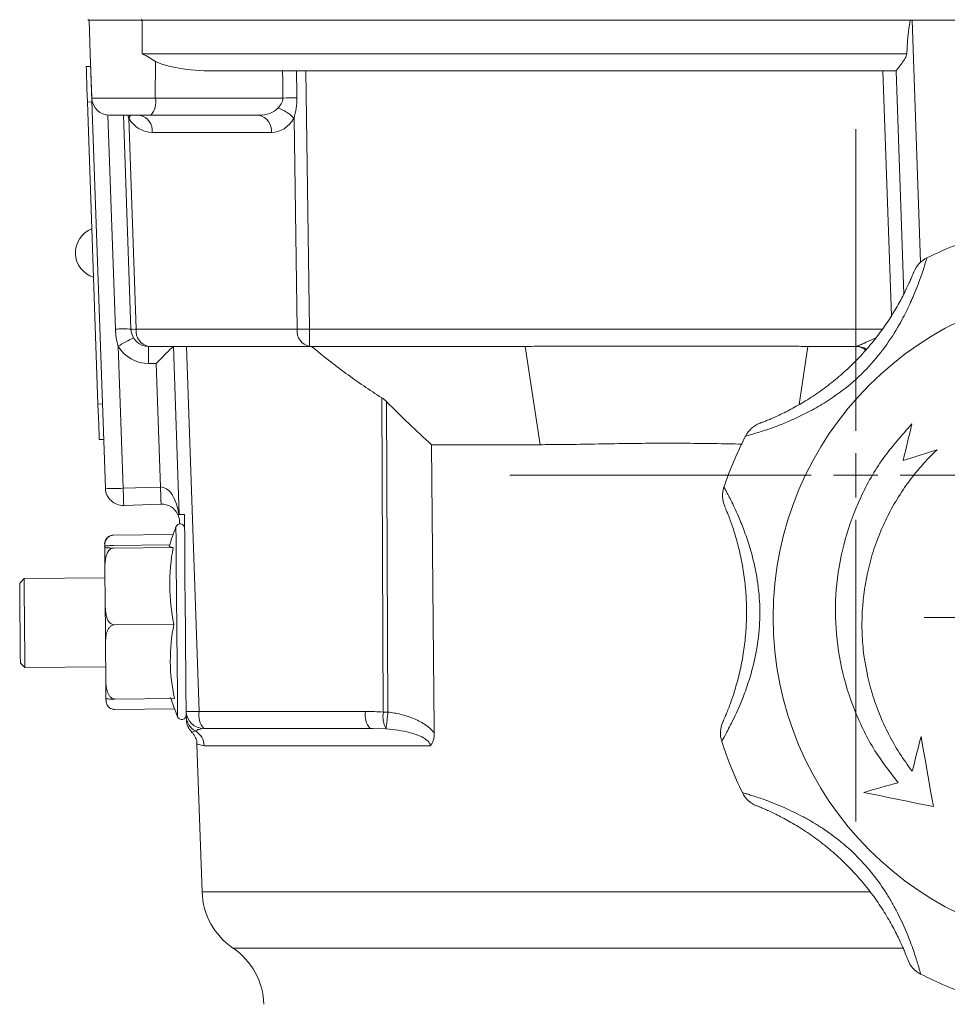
# Model space of a CAD drawing. Header units: millimetres. Extents: x 165 to 832, y 42 to 879.
# Tile 18 of 24: x 632 to 737, y 664 to 774. Entities that reach past the tile are written whole.
import ezdxf

# ---------------------------------------------------------------- set-up
doc = ezdxf.new("R2010")
doc.units = ezdxf.units.MM

# ---------------------------------------------------------------- blocks, each defined once
blk = doc.blocks.new('SW_CENTERMARKSYMBOL_6')
at = {"color": 0, "linetype": 'Continuous', "lineweight": 0}
for p, q in [((0, 5), (0, 20)), ((0, 0), (0, 2.5)), ((-5, 0), (-20, 0)), ((0, 0), (-2.5, 0)), ((0, 0), (2.5, 0)), ((0, 0), (0, -2.5)), ((5, 0), (20, 0)), ((0, -5), (0, -20))]:
    blk.add_line(p, q, dxfattribs=at)
blk = doc.blocks.new('SW_CENTERMARKSYMBOL_7')
at = {"color": 0, "linetype": 'Continuous', "lineweight": 0}
for p, q in [((0, 5), (0, 38.94)), ((0, 0), (0, 2.5)), ((-5, 0), (-38.94, 0)), ((0, 0), (-2.5, 0)), ((0, 0), (2.5, 0)), ((0, 0), (0, -2.5)), ((5, 0), (38.94, 0)), ((0, -5), (0, -38.94))]:
    blk.add_line(p, q, dxfattribs=at)

msp = doc.modelspace()

# ---------------------------------------------------------------- linework, layer by layer
at = {"color": 7, "linetype": 'Continuous', "lineweight": 15}
for p, q in [((639.94, 774.53), (639.94, 774.43)), ((642.12, 774.43), (639.94, 774.43)), ((640.17, 770.66), (640.03, 774.43)), ((642.12, 774.43), (646.02, 774.43)), ((645.94, 774.53), (645.94, 774.43)), ((646.02, 770.66), (646.02, 774.43)), ((646.02, 774.43), (732.46, 774.43)), ((732.46, 774.43), (732.67, 774.43)), ((775.38, 774.43), (732.67, 774.43)), ((640.17, 770.66), (640.34, 765.66)), ((641.87, 721.77), (640.17, 770.66)), ((646.02, 770.66), (732.06, 770.66)), ((640.22, 769.23), (639.72, 769.22)), ((647.49, 765.66), (647.53, 769.8)), ((730.86, 768.73), (653.99, 768.73)), ((664.44, 768.73), (664.86, 739.66)), ((731.74, 743.66), (730.86, 768.74)), ((647.49, 765.66), (661.85, 765.66)), ((640.36, 765.24), (639.86, 765.22)), ((639.86, 765.22), (641.04, 731.24)), ((646.98, 763.73), (642.34, 763.73)), ((644.75, 739.66), (643.91, 763.73)), ((644.5, 763.41), (645.33, 739.66)), ((659.14, 763.73), (646.98, 763.73)), ((663.45, 739.66), (663.1, 763.41)), ((660.55, 761.8), (647.14, 761.8)), ((645.33, 739.66), (663.45, 739.66)), ((664.86, 739.66), (664.86, 737.73)), ((643.32, 737.74), (643.87, 721.77)), ((664.86, 737.73), (646.75, 737.73)), ((650.18, 718.82), (649.52, 737.73)), ((651, 737.73), (652.44, 696.66)), ((689.11, 737.73), (664.86, 737.73)), ((690.8, 726.67), (689.11, 737.73)), ((720.93, 737.73), (719.94, 731.2)), ((726.41, 737.73), (720.93, 737.73)), ((647.59, 735.8), (646.75, 735.8)), ((648.07, 721.91), (647.59, 735.8)), ((641.54, 731.26), (641.04, 731.24)), ((673.15, 696.59), (672.99, 731.95)), ((673.51, 731.52), (673.67, 696.59)), ((641.68, 727.26), (641.18, 727.24)), ((690.8, 726.67), (678.59, 726.67)), ((643.87, 721.77), (648.07, 721.91)), ((648.14, 719.98), (643.94, 719.84)), ((650.22, 717.76), (650.21, 718.06)), ((642.78, 716.5), (649.49, 716.56)), ((641.79, 715.25), (641.8, 715.12)), ((642.79, 715.33), (649.11, 715.39)), ((642.8, 715.05), (649.5, 715.11)), ((641.82, 712.78), (641.85, 708.67)), ((632.72, 711.61), (632.23, 711.1)), ((641.83, 711.69), (632.72, 711.61)), ((642.87, 706.41), (649.58, 706.47)), ((641.89, 704.22), (641.93, 700.24)), ((632.31, 702.1), (632.81, 701.61)), ((632.81, 701.61), (641.91, 701.69)), ((641.94, 698.12), (641.94, 698.06)), ((642.94, 698.06), (649.65, 698.12)), ((642.95, 696.89), (649.66, 696.95)), ((650.97, 696.14), (650.97, 696.3)), ((652.44, 696.66), (671.16, 696.66)), ((671.68, 694.73), (652.96, 694.73)), ((672, 694.73), (671.68, 694.73)), ((651.62, 694.35), (651.6, 694.35)), ((652.18, 692.95), (652.76, 676.36)), ((678.43, 692.8), (652.99, 692.8))]:
    msp.add_line(p, q, dxfattribs=at)
at = {"color": 8, "linetype": 'Continuous', "lineweight": 15}
for p, q in [((732.67, 774.43), (733.62, 747.21)), ((730.33, 741.17), (729.36, 768.73)), ((640.34, 765.66), (647.49, 765.66)), ((643, 739.67), (642.16, 763.74)), ((664.86, 739.66), (729.29, 739.66)), ((673.45, 694.7), (672, 694.73)), ((652.76, 676.36), (727.95, 676.36)), ((656.23, 670.04), (731.71, 670.04))]:
    msp.add_line(p, q, dxfattribs=at)
at = {"color": 7, "linetype": 'Continuous', "lineweight": 15, "flags": 128}
for points in [[(639.72, 769.22), (639.72, 769.14), (639.73, 768.91), (639.74, 768.54), (639.76, 768.05), (639.78, 767.44), (639.8, 766.75), (639.83, 766), (639.86, 765.22)], [(641.04, 731.24), (641.07, 730.46), (641.1, 729.71), (641.12, 729.02), (641.14, 728.41), (641.16, 727.92), (641.17, 727.55), (641.18, 727.32), (641.18, 727.24)], [(731.66, 724.9), (731.78, 725.42), (731.9, 725.93), (732.02, 726.45), (732.15, 726.96), (732.27, 727.47), (732.39, 727.98), (732.51, 728.5), (732.63, 729.01)], [(678.89, 694.24), (678.88, 694.73), (678.59, 726.67)], [(735.47, 726.11), (735, 725.96), (734.52, 725.81), (734.04, 725.66), (733.56, 725.51), (733.09, 725.35), (732.61, 725.2), (732.14, 725.05), (731.66, 724.9)], [(643.87, 721.77), (643.89, 721.39), (643.9, 721.02), (643.91, 720.69), (643.92, 720.4), (643.93, 720.16), (643.94, 719.98), (643.94, 719.87), (643.94, 719.84)], [(648.07, 721.91), (648.09, 721.53), (648.1, 721.17), (648.11, 720.84), (648.12, 720.55), (648.13, 720.31), (648.14, 720.13), (648.14, 720.02), (648.14, 719.98)], [(650.18, 718.82), (650.22, 718.82), (650.33, 718.82), (650.52, 718.82), (650.76, 718.83)], [(650.76, 718.83), (650.8, 715.14), (650.82, 711.75), (650.85, 708.67), (650.88, 705.92), (650.9, 703.5), (650.91, 701.43), (650.93, 699.73), (650.94, 698.39), (650.95, 697.43), (650.95, 696.86), (650.96, 696.66)], [(641.82, 712.78), (641.81, 713.17), (641.81, 713.54), (641.81, 713.88), (641.8, 714.19), (641.8, 714.47), (641.8, 714.72), (641.8, 714.93), (641.8, 715.12)], [(649.5, 715.11), (649.31, 715.14), (649.18, 715.18), (649.09, 715.21), (649.07, 715.25), (649.07, 715.25)], [(632.72, 711.61), (632.73, 711.48), (632.73, 711.01), (632.74, 710.2), (632.75, 709.13), (632.76, 707.87), (632.77, 706.52), (632.78, 705.18), (632.79, 703.94), (632.8, 702.9), (632.81, 702.13), (632.81, 701.69), (632.81, 701.61)], [(632.31, 702.1), (632.31, 702.1), (632.31, 702.3), (632.3, 702.85), (632.29, 703.7), (632.28, 704.79), (632.27, 706.03), (632.26, 707.31), (632.25, 708.53), (632.24, 709.6), (632.23, 710.42), (632.23, 710.94), (632.23, 711.1)], [(641.89, 704.22), (641.89, 704.76), (641.88, 705.31), (641.88, 705.87), (641.87, 706.43), (641.87, 707), (641.86, 707.56), (641.86, 708.12), (641.85, 708.67)], [(641.94, 698.12), (641.94, 698.27), (641.94, 698.46), (641.94, 698.68), (641.94, 698.93), (641.93, 699.21), (641.93, 699.53), (641.93, 699.87), (641.93, 700.24)], [(641.95, 697.87), (641.95, 697.87), (641.95, 697.9), (641.94, 697.96), (641.94, 698.06)], [(650.96, 696.66), (650.96, 696.49), (650.96, 696.37), (650.96, 696.29), (650.96, 696.26)], [(733.67, 693.84), (733.54, 693.35), (733.42, 692.86), (733.3, 692.37), (733.17, 691.89), (733.05, 691.4), (732.93, 690.91), (732.8, 690.43), (732.68, 689.94)], [(735.06, 685.96), (734.89, 686.94), (734.71, 687.92), (734.54, 688.9), (734.37, 689.89), (734.19, 690.87), (734.02, 691.86), (733.84, 692.85), (733.67, 693.84)], [(731.09, 688.65), (730.6, 688.52), (730.12, 688.38), (729.63, 688.24), (729.15, 688.1), (728.66, 687.97), (728.18, 687.83), (727.7, 687.7), (727.22, 687.56)], [(727.22, 687.56), (728.19, 687.36), (729.16, 687.16), (730.14, 686.96), (731.12, 686.76), (732.1, 686.56), (733.08, 686.36), (734.07, 686.16), (735.06, 685.96)]]:
    msp.add_lwpolyline(points, dxfattribs=at)
at = {"color": 8, "linetype": 'Continuous', "lineweight": 15, "flags": 128}
for points in [[(644.73, 763.73), (644.64, 763.59), (644.5, 763.41)], [(649.81, 717.44), (649.81, 717.4), (649.81, 717.04), (649.82, 716.33), (649.83, 715.3), (649.84, 713.97), (649.85, 712.4), (649.87, 710.64), (649.89, 708.74), (649.9, 706.78), (649.92, 704.82), (649.94, 702.92), (649.95, 701.15), (649.97, 699.58), (649.98, 698.25), (649.99, 697.2), (649.99, 696.49), (650, 696.12), (650, 696.07)]]:
    msp.add_lwpolyline(points, dxfattribs=at)
at = {"color": 7, "linetype": 'Continuous', "lineweight": 15}
msp.add_circle((754.02, 707.23), 37, dxfattribs=at)
for centre, radius, start, end in [((642.34, 765.73), 2, 182, 270), ((645.26, 765.23), 2.28, 318.9758, 11.0172), ((662.78, 717.89), 47.79, 89.226, 91.1163), ((660.22, 760.79), 3.89, 42.2829, 74.3279), ((645.39, 762.01), 1.76, 353.453, 78.973), ((658.8, 762.01), 1.76, 353.4531, 78.9731), ((641.38, 748.26), 2.88, 110.8253, 253.1747), ((754.02, 707.23), 45, 108.0351, 115.9649), ((735.64, 745), 3, 115.9649, 158.3649), ((643.82, 727.71), 11.99, 85.548, 93.9174), ((645.04, 745.64), 5.99, 267.1975, 272.8025), ((646.75, 739.73), 2, 182, 270), ((647.08, 739.46), 1.76, 173.4537, 258.9716), ((665.2, 739.46), 1.76, 173.454, 258.9713), ((664.15, 782.6), 42.94, 269.057, 270.943), ((652.01, 724.24), 16.06, 115.7287, 122.7511), ((646.75, 739.8), 4, 211.018, 270), ((1037.43, 736.28), 390.69, 179.7861, 180.0692), ((726.41, 735.75), 1.99, 56.9644, 89.8962), ((716.59, 726.28), 3, 110.6351, 153.0351), ((754.02, 707.23), 45, 153.0351, 160.9649), ((642.87, 736.12), 14.39, 266.0127, 273.989), ((643.87, 721.84), 2, 182, 272), ((714.32, 720.93), 3, 160.9649, 203.3649), ((648.21, 717.99), 2, 24.6463, 92), ((649.95, 743.34), 24.52, 270.4433, 270.5332), ((676.93, 706.99), 29.06, 158.9314, 163.4868), ((650.28, 717.26), 0.5, 0.5, 158.9314), ((642.79, 715.51), 1, 130.3132, 180.5), ((670.68, 710.98), 21.57, 168.9545, 192.0455), ((669.4, 702.47), 20.22, 168.5726, 192.4274), ((642.95, 697.88), 1, 180.5, 197.3663), ((676.93, 706.99), 29.06, 197.5132, 202.0686), ((642.95, 697.88), 1, 217.9148, 230.822), ((650.46, 696.26), 0.5, 202.0686, 0.5), ((651.7, 709.03), 12.39, 266.5729, 273.4271), ((652.96, 696.73), 2, 182, 270), ((652.96, 696.21), 1.99, 182.0528, 241.0369), ((652.99, 695.77), 2, 182.003, 226.1993), ((654.67, 696.23), 2.28, 168.9821, 221.0249), ((673.39, 696.23), 2.28, 168.9826, 221.0244), ((676.03, 696.07), 2.92, 169.7872, 208.08), ((673.41, 752.2), 55.61, 269.7335, 270.2665), ((504.54, 715.24), 170.16, 353.0657, 353.7077), ((714.09, 694.23), 3, 155.6351, 198.0351), ((650.99, 692.74), 2, 1.8079, 59.7425), ((754.02, 707.23), 45, 198.0351, 205.9649), ((716.26, 688.85), 3, 205.9649, 248.3649), ((660.75, 676.64), 8, 182, 235.6082), ((651.72, 663.44), 8, 2, 55.6082), ((734.98, 669.8), 3, 200.6351, 243.0351), ((754.02, 707.23), 45, 243.0351, 250.9649)]:
    msp.add_arc(centre, radius, start, end, dxfattribs=at)
at = {"color": 8, "linetype": 'Continuous', "lineweight": 15}
msp.add_arc((726.41, 735.75), 1.99, 56.8613, 89.9885, dxfattribs=at)
at = {"color": 7, "linetype": 'Continuous', "lineweight": 15}
for centre, major_axis, ratio, start_param, end_param in [((734.66, 717.46), (-2, 57.27), 0.034899, 0.101178, 0.378037), ((654.26, 770.73), (7.47, 0.08), 0.267572, 3.586827, 4.673464), ((671.97, 212.22), (-10.7, 811.13), 0.004764, 0.814627, 0.819816), ((672.49, 212.16), (-11.22, 811.19), 0.002382, 0.814608, 0.819789), ((658.98, 765.73), (2.75, -0.24), 0.72281, 4.831416, 5.759702), ((647.09, 765.8), (-0.13, 4), 0.81623, 2.187773, 3.116059), ((660.39, 765.8), (-0.46, 3.98), 0.81283, 3.047738, 3.976024), ((647.59, 735.73), (1.93, 2), 0.018064, 0.017443, 1.553354), ((726.13, 739.73), (-0.29, 2), 0.17182, 3.116774, 3.13584), ((648.21, 717.99), (-0.14, 3.93), 0.50888, 4.908818, 6.283185)]:
    msp.add_ellipse(centre, major_axis=major_axis, ratio=ratio, start_param=start_param, end_param=end_param, dxfattribs=at)
for points, knots in [([(647.53, 769.8), (647.03, 770.08), (646.53, 770.37), (646.03, 770.66), (646.02, 770.66)], [0, 0, 0, 0, 0.99126, 1, 1, 1, 1]), ([(730.86, 768.74), (730.88, 768.77), (730.91, 768.82), (731.13, 769.11), (731.48, 769.55), (731.84, 770.04), (732.03, 770.44), (732.05, 770.61), (732.06, 770.66)], [0, 0, 0, 0, 0.1719525, 0.3430252, 0.5857289, 0.8346327, 0.949459, 1, 1, 1, 1]), ([(661.27, 764.54), (661.42, 764.69), (661.56, 764.85), (661.72, 765.13), (661.77, 765.23), (661.83, 765.44), (661.85, 765.55), (661.85, 765.66)], [0, 0, 0, 0, 0.5, 0.5, 0.75, 0.75, 1, 1, 1, 1]), ([(663.42, 765.67), (663.43, 765.28), (663.4, 764.9), (663.29, 764.14), (663.2, 763.77), (663.1, 763.41)], [0, 0, 0, 0, 0.5, 0.5, 1, 1, 1, 1]), ([(734.32, 747.69), (734.3, 747.6), (734.24, 747.41), (733.8, 745.98), (733.14, 744.17), (732.32, 742.27), (731.3, 740.24), (729.84, 737.9), (727.85, 735.43), (725.46, 733.18), (723.09, 731.51), (720.92, 730.29), (718.69, 729.23), (716.39, 728.37), (714.57, 727.82), (713.96, 727.65), (713.92, 727.64), (713.92, 727.64)], [0, 0, 0, 0, 0.07471, 0.147656, 0.219564, 0.270922, 0.323814, 0.397478, 0.474063, 0.551015, 0.630949, 0.683293, 0.736876, 0.826072, 0.902519, 0.981571, 1, 1, 1, 1]), ([(715.53, 729.09), (715.53, 729.09), (715.56, 729.1), (715.65, 729.13), (715.72, 729.16), (715.91, 729.23), (716.03, 729.28), (716.3, 729.39), (716.46, 729.45), (716.81, 729.6), (717.01, 729.69), (717.43, 729.87), (717.65, 729.98), (718.36, 730.32), (718.88, 730.58), (719.97, 731.18), (720.53, 731.51), (721.38, 732.05), (721.66, 732.24), (722.23, 732.63), (722.51, 732.83), (723.35, 733.45), (723.9, 733.88), (724.96, 734.79), (725.48, 735.27), (726.49, 736.26), (726.98, 736.77), (727.91, 737.83), (728.35, 738.36), (729.19, 739.46), (729.59, 740.02), (730.33, 741.14), (730.67, 741.7), (731.13, 742.5), (731.28, 742.76), (731.55, 743.27), (731.68, 743.52), (731.92, 743.99), (732.02, 744.22), (732.22, 744.63), (732.31, 744.83), (732.46, 745.18), (732.53, 745.34), (732.65, 745.61), (732.7, 745.73), (732.81, 746.01), (732.85, 746.1), (732.85, 746.1)], [0, 0, 0, 0, 0.03125, 0.03125, 0.0625, 0.0625, 0.09375, 0.09375, 0.125, 0.125, 0.15625, 0.15625, 0.1875, 0.1875, 0.25, 0.25, 0.3125, 0.3125, 0.34375, 0.34375, 0.375, 0.375, 0.4375, 0.4375, 0.5, 0.5, 0.5625, 0.5625, 0.625, 0.625, 0.6875, 0.6875, 0.75, 0.75, 0.78125, 0.78125, 0.8125, 0.8125, 0.84375, 0.84375, 0.875, 0.875, 0.90625, 0.90625, 0.9375, 0.9375, 1, 1, 1, 1]), ([(643.32, 737.74), (643.22, 738.06), (643.15, 738.38), (643.04, 739.02), (643.01, 739.35), (643, 739.67)], [0, 0, 0, 0, 0.5, 0.5, 1, 1, 1, 1]), ([(665.08, 737.73), (666.34, 736.68), (667.63, 735.67), (670.26, 733.73), (671.6, 732.81), (672.99, 731.95)], [0, 0, 0, 0, 0.5, 0.5, 1, 1, 1, 1]), ([(689.11, 737.73), (689.78, 737.74), (691.1, 737.74), (693.1, 737.74), (695.09, 737.74), (697.08, 737.75), (699.07, 737.75), (701.06, 737.76), (703.05, 737.76), (705.04, 737.76), (707.03, 737.76), (709.01, 737.76), (711, 737.75), (712.99, 737.75), (714.98, 737.74), (716.96, 737.74), (718.95, 737.74), (720.27, 737.74), (720.93, 737.73)], [0, 0, 0, 0, 0.062633, 0.12524, 0.187823, 0.250385, 0.312926, 0.375448, 0.437953, 0.500443, 0.562919, 0.625382, 0.687835, 0.750279, 0.812716, 0.875147, 0.937575, 1, 1, 1, 1]), ([(727.42, 737.31), (727.24, 737.44), (726.91, 737.67), (726.47, 737.72), (726.26, 737.73)], [0, 0, 0, 0, 0.527955, 1, 1, 1, 1]), ([(732.63, 729.01), (731.51, 727.75), (729.26, 725.22), (726.75, 720.79), (724.99, 716.04), (724.04, 711.04), (723.96, 705.97), (724.72, 700.94), (726.33, 696.13), (728.48, 691.99), (730.31, 689.66), (731.09, 688.65)], [0, 0, 0, 0, 0.114228, 0.228456, 0.342687, 0.456918, 0.571151, 0.685384, 0.799618, 0.913852, 1, 1, 1, 1]), ([(713.53, 726.74), (712.48, 726.76), (710.42, 726.8), (707.56, 726.83), (704.98, 726.85), (702.4, 726.83), (699.41, 726.79), (696.19, 726.73), (693.25, 726.69), (691.53, 726.68), (690.8, 726.67)], [0, 0, 0, 0, 0.1388475, 0.2724934, 0.3747614, 0.4764944, 0.6090058, 0.7670913, 0.9011955, 1, 1, 1, 1]), ([(732.68, 689.94), (731.65, 691.26), (730.77, 692.66), (729.64, 694.86), (729.29, 695.61), (728.83, 696.76), (728.68, 697.15), (728.4, 697.94), (728.27, 698.33), (727.68, 700.33), (727.35, 701.94), (727.08, 704.41), (727.03, 705.23), (727.01, 706.48), (727.02, 706.9), (727.04, 707.73), (727.07, 708.15), (727.22, 710.21), (727.5, 711.84), (728.14, 714.23), (728.39, 715.03), (728.97, 716.6), (729.29, 717.36), (730.36, 719.6), (731.2, 721.02), (732.66, 723.03), (733.19, 723.68), (734.29, 724.94), (734.87, 725.54), (735.47, 726.11)], [0, 0, 0, 0, 0.125, 0.125, 0.1875, 0.1875, 0.21875, 0.21875, 0.25, 0.25, 0.375, 0.375, 0.4375, 0.4375, 0.46875, 0.46875, 0.5, 0.5, 0.625, 0.625, 0.6875, 0.6875, 0.75, 0.75, 0.875, 0.875, 0.9375, 0.9375, 1, 1, 1, 1]), ([(711.48, 721.91), (711.53, 721.82), (711.63, 721.65), (712.33, 720.33), (713.14, 718.59), (713.9, 716.67), (714.61, 714.5), (715.24, 711.82), (715.58, 708.66), (715.48, 705.39), (714.99, 702.52), (714.32, 700.13), (713.49, 697.8), (712.47, 695.57), (711.57, 693.89), (711.26, 693.34), (711.24, 693.31), (711.23, 693.3)], [0, 0, 0, 0, 0.07471, 0.147656, 0.219564, 0.270921, 0.323814, 0.397477, 0.474063, 0.551015, 0.630949, 0.683293, 0.736876, 0.826072, 0.902519, 0.981571, 1, 1, 1, 1]), ([(711.35, 695.47), (711.35, 695.47), (711.37, 695.49), (711.41, 695.59), (711.44, 695.66), (711.52, 695.84), (711.57, 695.95), (711.69, 696.23), (711.75, 696.38), (711.9, 696.74), (711.97, 696.93), (712.14, 697.37), (712.22, 697.6), (712.49, 698.34), (712.67, 698.89), (713.01, 700.09), (713.18, 700.72), (713.39, 701.7), (713.46, 702.03), (713.58, 702.7), (713.64, 703.05), (713.8, 704.08), (713.88, 704.77), (713.99, 706.17), (714.02, 706.87), (714.03, 708.28), (714.01, 709), (713.93, 710.4), (713.86, 711.09), (713.68, 712.46), (713.56, 713.14), (713.3, 714.46), (713.14, 715.09), (712.9, 715.98), (712.82, 716.27), (712.65, 716.83), (712.57, 717.1), (712.4, 717.6), (712.32, 717.83), (712.16, 718.26), (712.09, 718.46), (711.95, 718.82), (711.88, 718.98), (711.77, 719.25), (711.72, 719.37), (711.61, 719.65), (711.57, 719.74), (711.57, 719.74)], [0, 0, 0, 0, 0.03125, 0.03125, 0.0625, 0.0625, 0.09375, 0.09375, 0.125, 0.125, 0.15625, 0.15625, 0.1875, 0.1875, 0.25, 0.25, 0.3125, 0.3125, 0.34375, 0.34375, 0.375, 0.375, 0.4375, 0.4375, 0.5, 0.5, 0.5625, 0.5625, 0.625, 0.625, 0.6875, 0.6875, 0.75, 0.75, 0.78125, 0.78125, 0.8125, 0.8125, 0.84375, 0.84375, 0.875, 0.875, 0.90625, 0.90625, 0.9375, 0.9375, 1, 1, 1, 1]), ([(650.21, 718.06), (650.2, 718.31), (650.15, 718.5), (650.08, 718.69), (650.06, 718.74), (650.04, 718.8), (650.03, 718.82), (650.03, 718.82)], [0, 0, 0, 0, 0.5, 0.5, 0.75, 0.75, 1, 1, 1, 1]), ([(642.78, 716.5), (642.74, 716.5), (642.65, 716.49), (642.48, 716.45), (642.26, 716.34), (641.99, 716.09), (641.81, 715.66), (641.8, 715.3), (641.8, 715.1)], [0, 0, 0, 0, 0.039606, 0.096665, 0.184466, 0.330025, 0.622869, 1, 1, 1, 1]), ([(642.16, 716.25), (642.19, 716.29), (642.25, 716.36), (642.43, 716.44), (642.61, 716.49), (642.74, 716.5), (642.78, 716.5)], [0, 0, 0, 0, 0.293125, 0.562842, 0.834953, 1, 1, 1, 1]), ([(642.79, 715.33), (642.73, 715.33), (642.61, 715.33), (642.42, 715.32), (642.19, 715.31), (641.88, 715.29), (641.8, 715.27), (641.8, 715.25), (641.79, 715.25)], [0, 0, 0, 0, 0.059901, 0.119575, 0.220111, 0.396381, 0.869654, 1, 1, 1, 1]), ([(641.8, 715.12), (641.8, 715.11), (641.81, 715.09), (641.96, 715.07), (642.15, 715.06), (642.44, 715.05), (642.62, 715.05), (642.75, 715.05), (642.8, 715.05)], [0, 0, 0, 0, 0.359041, 0.541112, 0.793484, 0.872283, 0.951781, 1, 1, 1, 1]), ([(642.8, 715.05), (642.74, 715.04), (642.62, 715.03), (642.42, 714.93), (642.2, 714.71), (641.89, 714.11), (641.82, 713.42), (641.82, 712.89), (641.82, 712.78)], [0, 0, 0, 0, 0.0599006, 0.1195758, 0.2201101, 0.396377, 0.8696474, 1, 1, 1, 1]), ([(641.85, 708.67), (641.86, 708.36), (641.88, 707.88), (642.03, 707.2), (642.22, 706.77), (642.51, 706.52), (642.7, 706.43), (642.82, 706.42), (642.87, 706.41)], [0, 0, 0, 0, 0.3590391, 0.5411103, 0.7934813, 0.8722822, 0.9517805, 1, 1, 1, 1]), ([(642.87, 706.41), (642.75, 706.41), (642.62, 706.37), (642.43, 706.24), (642.35, 706.16), (642.21, 705.98), (642.16, 705.88), (642.08, 705.68), (642.04, 705.58), (641.96, 705.27), (641.93, 705.06), (641.89, 704.64), (641.89, 704.43), (641.89, 704.22)], [0, 0, 0, 0, 0.125, 0.125, 0.25, 0.25, 0.375, 0.375, 0.5, 0.5, 0.75, 0.75, 1, 1, 1, 1]), ([(641.93, 700.24), (641.93, 700.03), (641.93, 699.82), (641.98, 699.4), (642.01, 699.19), (642.13, 698.78), (642.21, 698.58), (642.41, 698.31), (642.49, 698.23), (642.65, 698.13), (642.7, 698.1), (642.82, 698.07), (642.88, 698.06), (642.94, 698.06)], [0, 0, 0, 0, 0.25, 0.25, 0.5, 0.5, 0.75, 0.75, 0.875, 0.875, 0.9375, 0.9375, 1, 1, 1, 1]), ([(642.94, 698.06), (642.82, 698.06), (642.7, 698.06), (642.5, 698.06), (642.42, 698.06), (642.22, 698.07), (642.13, 698.08), (642.02, 698.09), (641.99, 698.1), (641.95, 698.11), (641.94, 698.12), (641.94, 698.12)], [0, 0, 0, 0, 0.125, 0.125, 0.25, 0.25, 0.5, 0.5, 0.75, 0.75, 1, 1, 1, 1]), ([(641.94, 698.06), (641.95, 697.95), (641.95, 697.83), (641.99, 697.61), (642.03, 697.5), (642.14, 697.27), (642.22, 697.17), (642.42, 697.02), (642.5, 696.98), (642.66, 696.93), (642.71, 696.91), (642.83, 696.9), (642.89, 696.89), (642.95, 696.89)], [0, 0, 0, 0, 0.25, 0.25, 0.5, 0.5, 0.75, 0.75, 0.875, 0.875, 0.9375, 0.9375, 1, 1, 1, 1]), ([(650.99, 695.74), (650.99, 695.76), (650.99, 695.78), (650.98, 696.07), (650.97, 696.14)], [0, 0, 0, 0, 0.735784, 1, 1, 1, 1]), ([(673.67, 696.59), (674.16, 696.54), (674.64, 696.45), (675.58, 696.22), (676.04, 696.08), (676.94, 695.71), (677.38, 695.49), (678, 695.08), (678.2, 694.93), (678.57, 694.61), (678.74, 694.43), (678.89, 694.24)], [0, 0, 0, 0, 0.25, 0.25, 0.5, 0.5, 0.75, 0.75, 0.875, 0.875, 1, 1, 1, 1]), ([(678.43, 692.8), (678.43, 692.87), (678.42, 692.93), (678.38, 693.04), (678.36, 693.1), (678.26, 693.25), (678.18, 693.33), (677.91, 693.57), (677.71, 693.69), (677.29, 693.9), (677.07, 693.98), (676.63, 694.14), (676.4, 694.21), (675.73, 694.39), (675.28, 694.48), (674.37, 694.62), (673.91, 694.67), (673.45, 694.7)], [0, 0, 0, 0, 0.03125, 0.03125, 0.0625, 0.0625, 0.125, 0.125, 0.25, 0.25, 0.375, 0.375, 0.5, 0.5, 0.75, 0.75, 1, 1, 1, 1]), ([(651.58, 694.33), (651.6, 694.31), (651.66, 694.26), (651.83, 694.07), (652.04, 693.67), (652.18, 693.29), (652.16, 693.03), (652.16, 692.96)], [0, 0, 0, 0, 0.18518, 0.464405, 0.659044, 0.903353, 1, 1, 1, 1]), ([(678.89, 694.24), (678.89, 693.98), (678.86, 693.71), (678.75, 693.34), (678.7, 693.22), (678.58, 693), (678.51, 692.9), (678.43, 692.8)], [0, 0, 0, 0, 0.5, 0.5, 0.75, 0.75, 1, 1, 1, 1]), ([(713.57, 687.53), (713.57, 687.53), (713.68, 687.5), (714.02, 687.4), (714.16, 687.36), (714.49, 687.25), (714.68, 687.19), (715.11, 687.06), (715.34, 686.98), (715.86, 686.8), (716.13, 686.7), (717, 686.37), (717.65, 686.11), (719, 685.52), (719.7, 685.18), (720.78, 684.6), (721.14, 684.4), (721.86, 683.97), (722.22, 683.75), (723.27, 683.05), (723.96, 682.55), (724.97, 681.73), (725.3, 681.45), (725.95, 680.86), (726.26, 680.56), (727.18, 679.62), (727.75, 678.97), (728.81, 677.62), (729.3, 676.92), (729.99, 675.84), (730.21, 675.47), (730.62, 674.74), (730.82, 674.38), (731.19, 673.66), (731.36, 673.3), (731.69, 672.6), (731.85, 672.24), (732.28, 671.22), (732.52, 670.58), (732.83, 669.7), (732.93, 669.43), (733.09, 668.91), (733.17, 668.68), (733.3, 668.25), (733.36, 668.06), (733.45, 667.72), (733.49, 667.58), (733.56, 667.36), (733.58, 667.27), (733.61, 667.16), (733.62, 667.13), (733.62, 667.13)], [0, 0, 0, 0, 0.0625, 0.0625, 0.09375, 0.09375, 0.125, 0.125, 0.15625, 0.15625, 0.1875, 0.1875, 0.25, 0.25, 0.3125, 0.3125, 0.34375, 0.34375, 0.375, 0.375, 0.4375, 0.4375, 0.46875, 0.46875, 0.5, 0.5, 0.5625, 0.5625, 0.625, 0.625, 0.65625, 0.65625, 0.6875, 0.6875, 0.71875, 0.71875, 0.75, 0.75, 0.8125, 0.8125, 0.84375, 0.84375, 0.875, 0.875, 0.90625, 0.90625, 0.9375, 0.9375, 0.96875, 0.96875, 1, 1, 1, 1]), ([(732.17, 668.74), (732.17, 668.74), (732.16, 668.77), (732.13, 668.86), (732.1, 668.93), (732.03, 669.12), (731.98, 669.24), (731.87, 669.51), (731.81, 669.67), (731.66, 670.02), (731.57, 670.22), (731.38, 670.64), (731.28, 670.87), (730.94, 671.58), (730.68, 672.09), (730.08, 673.18), (729.75, 673.74), (729.21, 674.59), (729.02, 674.87), (728.63, 675.44), (728.43, 675.72), (727.81, 676.56), (727.38, 677.11), (726.47, 678.17), (725.99, 678.69), (725, 679.7), (724.49, 680.19), (723.43, 681.12), (722.89, 681.56), (721.8, 682.4), (721.24, 682.8), (720.12, 683.55), (719.56, 683.88), (718.76, 684.34), (718.5, 684.49), (717.99, 684.76), (717.74, 684.89), (717.26, 685.13), (717.04, 685.24), (716.62, 685.43), (716.43, 685.52), (716.08, 685.68), (715.92, 685.74), (715.65, 685.86), (715.53, 685.91), (715.25, 686.02), (715.16, 686.06), (715.16, 686.06)], [0, 0, 0, 0, 0.03125, 0.03125, 0.0625, 0.0625, 0.09375, 0.09375, 0.125, 0.125, 0.15625, 0.15625, 0.1875, 0.1875, 0.25, 0.25, 0.3125, 0.3125, 0.34375, 0.34375, 0.375, 0.375, 0.4375, 0.4375, 0.5, 0.5, 0.5625, 0.5625, 0.625, 0.625, 0.6875, 0.6875, 0.75, 0.75, 0.78125, 0.78125, 0.8125, 0.8125, 0.84375, 0.84375, 0.875, 0.875, 0.90625, 0.90625, 0.9375, 0.9375, 1, 1, 1, 1])]:
    msp.add_open_spline(points, degree=3, knots=knots, dxfattribs=at)
at = {"color": 8, "linetype": 'Continuous', "lineweight": 15}
for points, knots in [([(644.5, 763.41), (644.49, 763.44), (644.46, 763.55), (644.44, 763.66), (644.42, 763.73)], [0, 0, 0, 0, 0.3289168, 1, 1, 1, 1]), ([(726.41, 737.74), (726.45, 737.74), (726.5, 737.76), (726.71, 737.85), (727.16, 738.05), (727.84, 738.37), (728.37, 738.59), (728.57, 738.68)], [0, 0, 0, 0, 0.1308952, 0.1843421, 0.4095691, 0.7784806, 1, 1, 1, 1]), ([(652.7, 694.7), (652.6, 694.68), (652.31, 694.65), (652.12, 694.54), (652, 694.47)], [0, 0, 0, 0, 0.359161, 1, 1, 1, 1]), ([(652, 694.47), (651.89, 694.43), (651.64, 694.33), (651.63, 694.34), (651.62, 694.35)], [0, 0, 0, 0, 0.426489, 1, 1, 1, 1]), ([(652.99, 692.8), (652.58, 692.9), (652.08, 693.02), (652.24, 692.96), (652.28, 692.95)], [0, 0, 0, 0, 0.8154874, 1, 1, 1, 1])]:
    msp.add_open_spline(points, degree=3, knots=knots, dxfattribs=at)
at = {"color": 7, "linetype": 'Continuous', "lineweight": 15}
for points in [[(672.99, 731.95), (673.18, 731.83), (673.35, 731.69), (673.51, 731.52)], [(673.51, 731.52), (675.16, 729.86), (676.85, 728.24), (678.59, 726.67)], [(671.16, 696.66), (671.82, 696.66), (672.49, 696.64), (673.15, 696.59)]]:
    msp.add_open_spline(points, degree=3, dxfattribs=at)

# ---------------------------------------------------------------- block references
at = {"color": 7, "linetype": 'Continuous', "lineweight": 0}
for name, p in [('SW_CENTERMARKSYMBOL_7', (726.31, 723.23)), ('SW_CENTERMARKSYMBOL_6', (754.02, 707.23))]:
    msp.add_blockref(name, p, dxfattribs=at)

doc.saveas('drawing.dxf')
